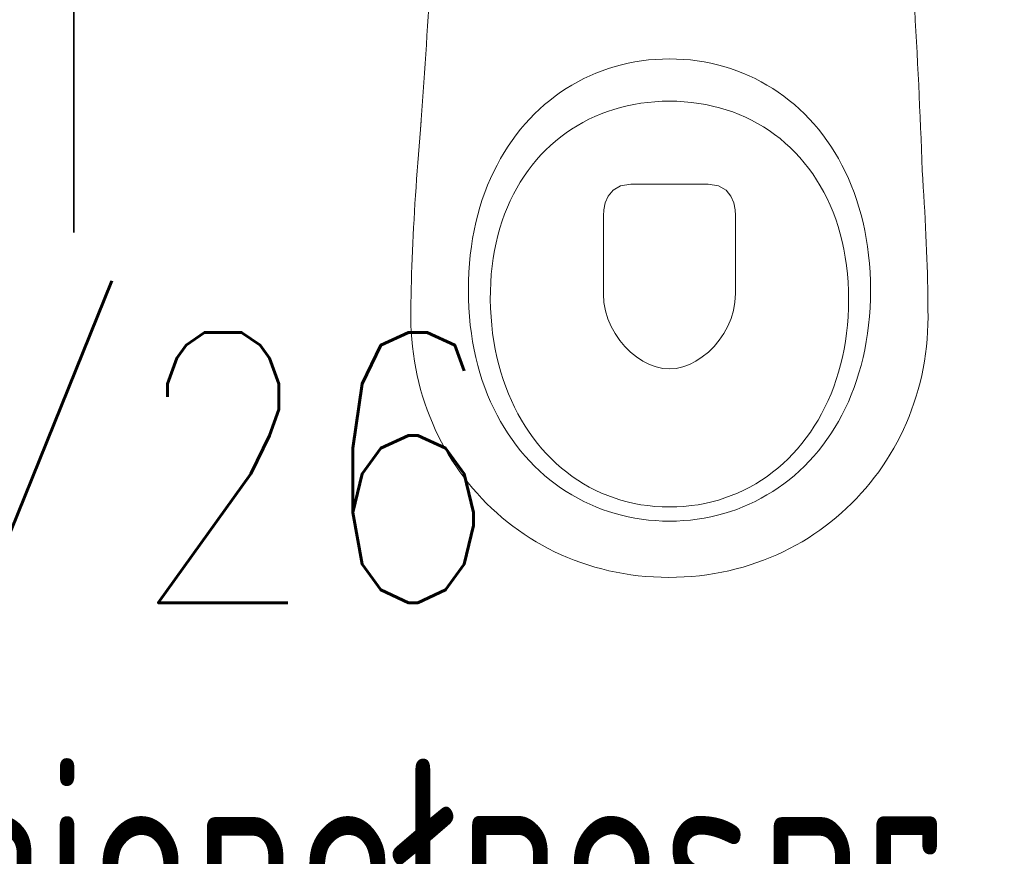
# Model space of a CAD drawing. Header units: inches. Extents: x 27484 to 71626, y -45113 to 39.
# Tile 106 of 256: x 34694 to 34762, y -31892 to -31834. Entities that reach past the tile are written whole.
import ezdxf
from ezdxf.enums import TextEntityAlignment as Align

# ---------------------------------------------------------------- set-up
doc = ezdxf.new("R2010")
doc.units = ezdxf.units.IN
doc.header["$LTSCALE"] = 50
doc.header["$MEASUREMENT"] = 0
doc.layers.add('A-ARMATURA', color=45, linetype='Continuous', lineweight=5)
doc.layers.add('R-MET-OKN', color=7, linetype='Continuous', lineweight=35)
for name, color, linetype in [('R-MET-POM-OPIS', 7, 'Continuous'), ('R-MET-POM-OPIS-NR', 2, 'Continuous'), ('R-MET-POM-OPIS-POM', 7, 'Continuous')]:
    doc.layers.add(name, color=color, linetype=linetype)
doc.styles.add('MET_POM', font='simplex.shx')

# ---------------------------------------------------------------- blocks, each defined once
blk = doc.blocks.new('A$C04280096')
at = {"layer": 'A-ARMATURA'}
for p, q in [((-37.89, -314.45), (-42.38, -315.84)), ((-33.34, -313.23), (-37.89, -314.45)), ((-28.73, -312.16), (-33.34, -313.23)), ((-24.06, -311.25), (-28.73, -312.16)), ((-19.35, -310.5), (-24.06, -311.25)), ((-14.58, -309.92), (-19.35, -310.5)), ((-9.76, -309.5), (-14.58, -309.92)), ((-4.9, -309.25), (-9.76, -309.5)), ((0, -309.16), (-4.9, -309.25)), ((4.9, -309.25), (0, -309.16)), ((9.76, -309.5), (4.9, -309.25)), ((14.58, -309.92), (9.76, -309.5)), ((19.35, -310.5), (14.58, -309.92)), ((24.06, -311.25), (19.35, -310.5)), ((28.73, -312.16), (24.06, -311.25)), ((33.34, -313.23), (28.73, -312.16)), ((37.89, -314.45), (33.34, -313.23)), ((42.38, -315.84), (37.89, -314.45)), ((-55.46, -320.92), (-59.68, -322.92)), ((-51.17, -319.07), (-55.46, -320.92)), ((-46.81, -317.38), (-51.17, -319.07)), ((-42.38, -315.84), (-46.81, -317.38)), ((46.81, -317.38), (42.38, -315.84)), ((51.17, -319.07), (46.81, -317.38)), ((55.46, -320.92), (51.17, -319.07)), ((59.68, -322.92), (55.46, -320.92)), ((-67.89, -327.36), (-71.87, -329.8)), ((-63.82, -325.07), (-67.89, -327.36)), ((-59.68, -322.92), (-63.82, -325.07)), ((63.82, -325.07), (59.68, -322.92)), ((67.89, -327.36), (63.82, -325.07)), ((71.87, -329.8), (67.89, -327.36)), ((-79.59, -335.12), (-83.31, -338)), ((-75.77, -332.39), (-79.59, -335.12)), ((-71.87, -329.8), (-75.77, -332.39)), ((75.77, -332.39), (71.87, -329.8)), ((79.59, -335.12), (75.77, -332.39)), ((83.31, -338), (79.59, -335.12)), ((-86.95, -341.01), (-90.49, -344.16)), ((-83.31, -338), (-86.95, -341.01)), ((-29.43, -341.81), (-34.09, -342.96)), ((-24.7, -340.84), (-29.43, -341.81)), ((-19.9, -340.03), (-24.7, -340.84)), ((-15.02, -339.41), (-19.9, -340.03)), ((-10.08, -338.96), (-15.02, -339.41)), ((-5.07, -338.68), (-10.08, -338.96)), ((0, -338.59), (-5.07, -338.68)), ((5.19, -338.69), (0, -338.59)), ((10.32, -338.97), (5.19, -338.69)), ((15.37, -339.45), (10.32, -338.97)), ((20.35, -340.1), (15.37, -339.45)), ((25.25, -340.95), (20.35, -340.1)), ((30.07, -341.97), (25.25, -340.95)), ((34.81, -343.17), (30.07, -341.97)), ((86.95, -341.01), (83.31, -338)), ((90.49, -344.16), (86.95, -341.01)), ((-93.93, -347.45), (-97.27, -350.88)), ((-90.49, -344.16), (-93.93, -347.45)), ((-51.87, -349.23), (-56.1, -351.2)), ((-47.56, -347.41), (-51.87, -349.23)), ((-43.15, -345.76), (-47.56, -347.41)), ((-38.66, -344.28), (-43.15, -345.76)), ((-34.09, -342.96), (-38.66, -344.28)), ((39.46, -344.55), (34.81, -343.17)), ((44.03, -346.11), (39.46, -344.55)), ((48.5, -347.84), (44.03, -346.11)), ((52.88, -349.74), (48.5, -347.84)), ((93.93, -347.45), (90.49, -344.16)), ((97.27, -350.88), (93.93, -347.45)), ((-173.36, -358.21), (-172.87, -352.37)), ((-100.5, -354.44), (-103.63, -358.14)), ((-97.27, -350.88), (-100.5, -354.44)), ((-64.25, -355.64), (-68.18, -358.09)), ((-60.22, -353.34), (-64.25, -355.64)), ((-56.1, -351.2), (-60.22, -353.34)), ((57.15, -351.81), (52.88, -349.74)), ((61.33, -354.05), (57.15, -351.81)), ((65.4, -356.46), (61.33, -354.05)), ((100.5, -354.44), (97.27, -350.88)), ((103.63, -358.14), (100.5, -354.44)), ((-173.83, -364.03), (-173.36, -358.21)), ((-106.66, -361.96), (-109.57, -365.92)), ((-103.63, -358.14), (-106.66, -361.96)), ((-72.01, -360.7), (-75.72, -363.46)), ((-68.18, -358.09), (-72.01, -360.7)), ((69.37, -359.03), (65.4, -356.46)), ((73.22, -361.76), (69.37, -359.03)), ((76.96, -364.64), (73.22, -361.76)), ((106.66, -361.96), (103.63, -358.14)), ((109.57, -365.92), (106.66, -361.96)), ((-174.74, -375.62), (-174.29, -369.84)), ((-174.29, -369.84), (-173.83, -364.03)), ((-112.36, -370), (-115.04, -374.21)), ((-109.57, -365.92), (-112.36, -370)), ((-82.82, -369.43), (-86.19, -372.63)), ((-79.33, -366.37), (-82.82, -369.43)), ((-75.72, -363.46), (-79.33, -366.37)), ((80.59, -367.69), (76.96, -364.64)), ((84.09, -370.89), (80.59, -367.69)), ((112.36, -370), (109.57, -365.92)), ((115.04, -374.21), (112.36, -370)), ((-175.17, -381.39), (-174.74, -375.62)), ((-115.04, -374.21), (-117.6, -378.55)), ((-89.45, -375.99), (-92.58, -379.48)), ((-86.19, -372.63), (-89.45, -375.99)), ((87.47, -374.25), (84.09, -370.89)), ((90.73, -377.76), (87.47, -374.25)), ((117.6, -378.55), (115.04, -374.21)), ((-175.6, -387.13), (-175.17, -381.39)), ((-120.03, -383.01), (-122.34, -387.59)), ((-117.6, -378.55), (-120.03, -383.01)), ((-95.59, -383.12), (-98.46, -386.9)), ((-92.58, -379.48), (-95.59, -383.12)), ((93.86, -381.42), (90.73, -377.76)), ((96.85, -385.22), (93.86, -381.42)), ((120.03, -383.01), (117.6, -378.55)), ((122.34, -387.59), (120.03, -383.01)), ((-176, -392.84), (-175.6, -387.13)), ((-122.34, -387.59), (-124.52, -392.3)), ((-98.46, -386.9), (-101.21, -390.81)), ((99.71, -389.17), (96.85, -385.22)), ((102.43, -393.27), (99.71, -389.17)), ((124.52, -392.3), (122.34, -387.59)), ((175.96, -386.92), (176.34, -392.64)), ((-176.4, -398.53), (-176, -392.84)), ((-126.57, -397.12), (-128.49, -402.06)), ((-124.52, -392.3), (-126.57, -397.12)), ((-103.82, -394.86), (-106.29, -399.05)), ((-101.21, -390.81), (-103.82, -394.86)), ((-26.84, -396.45), (-34.11, -397.56)), ((-2.06, -396.45), (-26.84, -396.45)), ((26.95, -396.45), (-2.06, -396.45)), ((34.23, -397.56), (26.95, -396.45)), ((105.01, -397.5), (102.43, -393.27)), ((126.57, -397.12), (124.52, -392.3)), ((128.49, -402.06), (126.57, -397.12)), ((176.34, -392.64), (176.7, -398.34)), ((-177.13, -409.8), (-176.77, -404.18)), ((-176.77, -404.18), (-176.4, -398.53)), ((-128.49, -402.06), (-130.27, -407.12)), ((-108.62, -403.37), (-110.8, -407.82)), ((-106.29, -399.05), (-108.62, -403.37)), ((-39.28, -400.49), (-42.7, -404.65)), ((-34.11, -397.56), (-39.28, -400.49)), ((39.4, -400.49), (34.23, -397.56)), ((42.81, -404.62), (39.4, -400.49)), ((107.45, -401.88), (105.01, -397.5)), ((109.74, -406.39), (107.45, -401.88)), ((130.27, -407.12), (128.49, -402.06)), ((176.7, -398.34), (177.04, -404.01)), ((177.04, -404.01), (177.37, -409.64)), ((-177.47, -415.39), (-177.13, -409.8)), ((-130.27, -407.12), (-131.9, -412.29)), ((-110.8, -407.82), (-112.84, -412.39)), ((-44.69, -409.42), (-45.63, -414.21)), ((-42.7, -404.65), (-44.69, -409.42)), ((44.81, -409.36), (42.81, -404.62)), ((45.75, -414.09), (44.81, -409.36)), ((111.87, -411.04), (109.74, -406.39)), ((113.86, -415.82), (111.87, -411.04)), ((131.9, -412.29), (130.27, -407.12)), ((177.37, -409.64), (177.68, -415.24)), ((-177.79, -420.94), (-177.47, -415.39)), ((-133.4, -417.57), (-134.75, -422.97)), ((-131.9, -412.29), (-133.4, -417.57)), ((-114.73, -417.1), (-116.46, -421.93)), ((-112.84, -412.39), (-114.73, -417.1)), ((-45.63, -414.21), (-45.84, -418.41)), ((45.97, -418.21), (45.75, -414.09)), ((115.69, -420.74), (113.86, -415.82)), ((133.4, -417.57), (131.9, -412.29)), ((134.75, -422.97), (133.4, -417.57)), ((177.68, -415.24), (177.98, -420.8)), ((-178.1, -426.45), (-177.79, -420.94)), ((-134.75, -422.97), (-135.95, -428.48)), ((-116.46, -421.93), (-118.04, -426.88)), ((-45.84, -418.41), (-45.97, -472.78)), ((45.97, -472.5), (45.97, -418.21)), ((117.36, -425.78), (115.69, -420.74)), ((135.95, -428.48), (134.75, -422.97)), ((177.98, -420.8), (178.26, -426.32)), ((-178.38, -431.91), (-178.1, -426.45)), ((-135.95, -428.48), (-137, -434.1)), ((-118.04, -426.88), (-119.46, -431.95)), ((118.86, -430.95), (117.36, -425.78)), ((120.2, -436.25), (118.86, -430.95)), ((137, -434.1), (135.95, -428.48)), ((178.26, -426.32), (178.52, -431.8)), ((-178.89, -442.71), (-178.64, -437.34)), ((-178.64, -437.34), (-178.38, -431.91)), ((-137, -434.1), (-137.9, -439.82)), ((-120.71, -437.15), (-121.8, -442.46)), ((-119.46, -431.95), (-120.71, -437.15)), ((121.37, -441.67), (120.2, -436.25)), ((137.9, -439.82), (137, -434.1)), ((178.52, -431.8), (178.76, -437.24)), ((178.76, -437.24), (178.98, -442.63)), ((-179.1, -448.04), (-178.89, -442.71)), ((-137.9, -439.82), (-138.64, -445.65)), ((-121.8, -442.46), (-122.72, -447.88)), ((122.37, -447.21), (121.37, -441.67)), ((138.64, -445.65), (137.9, -439.82)), ((178.98, -442.63), (179.18, -447.97)), ((-179.3, -453.32), (-179.1, -448.04)), ((-139.22, -451.58), (-139.64, -457.62)), ((-138.64, -445.65), (-139.22, -451.58)), ((-122.72, -447.88), (-123.47, -453.42)), ((123.2, -452.88), (122.37, -447.21)), ((139.22, -451.58), (138.64, -445.65)), ((139.64, -457.62), (139.22, -451.58)), ((179.18, -447.97), (179.36, -453.26)), ((-179.62, -463.72), (-179.47, -458.55)), ((-179.47, -458.55), (-179.3, -453.32)), ((-139.64, -457.62), (-139.89, -463.76)), ((-124.05, -459.07), (-124.44, -464.83)), ((-123.47, -453.42), (-124.05, -459.07)), ((123.84, -458.66), (123.2, -452.88)), ((124.31, -464.55), (123.84, -458.66)), ((139.89, -463.76), (139.64, -457.62)), ((179.36, -453.26), (179.52, -458.49)), ((179.52, -458.49), (179.65, -463.67)), ((-179.74, -468.83), (-179.62, -463.72)), ((-139.89, -463.76), (-139.97, -469.99)), ((-124.44, -464.83), (-124.66, -470.71)), ((124.59, -470.56), (124.31, -464.55)), ((139.97, -469.99), (139.89, -463.76)), ((179.65, -463.67), (179.76, -468.8)), ((-179.84, -473.89), (-179.74, -468.83)), ((-139.97, -469.99), (-139.89, -476.23)), ((-139.97, -469.99), (-139.97, -469.99)), ((-124.66, -470.71), (-124.69, -476.68)), ((-45.97, -472.78), (-45.58, -478.69)), ((45.6, -478.45), (45.97, -472.5)), ((45.97, -472.5), (45.97, -472.5)), ((124.69, -476.68), (124.59, -470.56)), ((139.89, -476.23), (139.97, -469.99)), ((139.97, -469.99), (139.97, -469.99)), ((179.76, -468.8), (179.85, -473.86)), ((-179.95, -483.81), (-179.91, -478.88)), ((-179.91, -478.88), (-179.84, -473.89)), ((-139.89, -476.23), (-139.64, -482.37)), ((-124.69, -476.68), (-124.54, -482.67)), ((-124.69, -476.68), (-124.69, -476.68)), ((-45.58, -478.69), (-44.5, -484.45)), ((44.55, -484.25), (45.6, -478.45)), ((124.6, -482.67), (124.69, -476.68)), ((124.69, -476.68), (124.69, -476.68)), ((139.64, -482.37), (139.89, -476.23)), ((179.85, -473.86), (179.92, -478.86)), ((179.92, -478.86), (179.95, -483.8)), ((-179.97, -488.67), (-179.95, -483.81)), ((-139.64, -482.37), (-139.22, -488.41)), ((-124.54, -482.67), (-124.21, -488.57)), ((-44.5, -484.45), (-42.8, -490)), ((42.86, -489.83), (44.55, -484.25)), ((124.33, -488.57), (124.6, -482.67)), ((139.22, -488.41), (139.64, -482.37)), ((179.95, -483.8), (179.97, -488.67)), ((-179.9, -493.91), (-179.97, -488.67)), ((-139.22, -488.41), (-138.64, -494.34)), ((-124.21, -488.57), (-123.72, -494.38)), ((-42.8, -490), (-40.54, -495.31)), ((40.6, -495.17), (42.86, -489.83)), ((123.88, -494.38), (124.33, -488.57)), ((138.64, -494.34), (139.22, -488.41)), ((179.97, -488.67), (179.9, -493.91)), ((-179.69, -499.11), (-179.9, -493.91)), ((-179.34, -504.28), (-179.69, -499.11)), ((-138.64, -494.34), (-137.9, -500.17)), ((-137.9, -500.17), (-137, -505.89)), ((-123.72, -494.38), (-123.06, -500.1)), ((-123.06, -500.1), (-122.24, -505.72)), ((-40.54, -495.31), (-37.77, -500.33)), ((34.62, -504.92), (37.83, -500.22)), ((37.83, -500.22), (40.6, -495.17)), ((122.48, -505.72), (123.27, -500.1)), ((123.27, -500.1), (123.88, -494.38)), ((137, -505.89), (137.9, -500.17)), ((137.9, -500.17), (138.64, -494.34)), ((179.69, -499.11), (179.33, -504.28)), ((179.9, -493.91), (179.69, -499.11)), ((-178.86, -509.4), (-179.34, -504.28)), ((-137, -505.89), (-135.95, -511.51)), ((-122.24, -505.72), (-121.25, -511.25)), ((-37.77, -500.33), (-34.56, -505.01)), ((-34.56, -505.01), (-30.96, -509.31)), ((31.01, -509.24), (34.62, -504.92)), ((121.53, -511.25), (122.48, -505.72)), ((135.95, -511.51), (137, -505.89)), ((179.33, -504.28), (178.85, -509.4)), ((-178.24, -514.48), (-178.86, -509.4)), ((-135.95, -511.51), (-134.75, -517.02)), ((-121.25, -511.25), (-120.1, -516.68)), ((-30.96, -509.31), (-27.04, -513.18)), ((-27.04, -513.18), (-22.85, -516.58)), ((22.88, -516.55), (27.08, -513.13)), ((27.08, -513.13), (31.01, -509.24)), ((120.41, -516.68), (121.53, -511.25)), ((134.75, -517.02), (135.95, -511.51)), ((178.85, -509.4), (178.22, -514.48)), ((-177.49, -519.52), (-178.24, -514.48)), ((-176.61, -524.51), (-177.49, -519.52)), ((-134.75, -517.02), (-133.4, -522.41)), ((-120.1, -516.68), (-118.8, -522)), ((-22.85, -516.58), (-18.45, -519.47)), ((-18.45, -519.47), (-13.91, -521.79)), ((13.92, -521.78), (18.47, -519.45)), ((18.47, -519.45), (22.88, -516.55)), ((119.13, -522), (120.41, -516.68)), ((133.4, -522.41), (134.75, -517.02)), ((177.46, -519.52), (176.57, -524.51)), ((178.22, -514.48), (177.46, -519.52)), ((-175.6, -529.45), (-176.61, -524.51)), ((-133.4, -522.41), (-131.9, -527.7)), ((-131.9, -527.7), (-130.27, -532.87)), ((-118.8, -522), (-117.34, -527.21)), ((-117.34, -527.21), (-115.73, -532.32)), ((-13.91, -521.79), (-9.28, -523.5)), ((-9.28, -523.5), (-4.62, -524.57)), ((-4.62, -524.57), (0, -524.93)), ((0, -524.93), (4.62, -524.56)), ((4.62, -524.56), (9.29, -523.5)), ((9.29, -523.5), (13.92, -521.78)), ((116.1, -532.32), (117.69, -527.21)), ((117.69, -527.21), (119.13, -522)), ((130.27, -532.87), (131.9, -527.7)), ((131.9, -527.7), (133.4, -522.41)), ((176.57, -524.51), (175.55, -529.45)), ((-174.46, -534.34), (-175.6, -529.45)), ((-173.19, -539.18), (-174.46, -534.34)), ((-130.27, -532.87), (-128.49, -537.93)), ((-115.73, -532.32), (-113.97, -537.32)), ((114.35, -537.32), (116.1, -532.32)), ((128.49, -537.93), (130.27, -532.87)), ((174.4, -534.34), (173.12, -539.18)), ((175.55, -529.45), (174.4, -534.34)), ((-171.8, -543.97), (-173.19, -539.18)), ((-128.49, -537.93), (-126.57, -542.87)), ((-113.97, -537.32), (-112.07, -542.2)), ((112.46, -542.2), (114.35, -537.32)), ((126.57, -542.87), (128.49, -537.93)), ((173.12, -539.18), (171.72, -543.97)), ((-170.29, -548.7), (-171.8, -543.97)), ((-126.57, -542.87), (-124.52, -547.69)), ((-124.52, -547.69), (-122.34, -552.4)), ((-112.07, -542.2), (-110.02, -546.96)), ((-110.02, -546.96), (-107.83, -551.6)), ((108.23, -551.6), (110.41, -546.96)), ((110.41, -546.96), (112.46, -542.2)), ((122.34, -552.4), (124.52, -547.69)), ((124.52, -547.69), (126.57, -542.87)), ((171.72, -543.97), (170.19, -548.7)), ((-168.66, -553.37), (-170.29, -548.7)), ((-166.9, -557.98), (-168.66, -553.37)), ((-122.34, -552.4), (-120.03, -556.98)), ((-107.83, -551.6), (-105.51, -556.12)), ((105.9, -556.12), (108.23, -551.6)), ((120.03, -556.98), (122.34, -552.4)), ((168.54, -553.37), (166.77, -557.98)), ((170.19, -548.7), (168.54, -553.37)), ((-165.03, -562.53), (-166.9, -557.98)), ((-120.03, -556.98), (-117.6, -561.44)), ((-117.6, -561.44), (-115.04, -565.77)), ((-105.51, -556.12), (-103.04, -560.51)), ((-103.04, -560.51), (-100.45, -564.77)), ((100.83, -564.77), (103.43, -560.51)), ((103.43, -560.51), (105.9, -556.12)), ((115.04, -565.77), (117.6, -561.44)), ((117.6, -561.44), (120.03, -556.98)), ((166.77, -557.98), (164.88, -562.53)), ((-163.04, -567.01), (-165.03, -562.53)), ((-160.93, -571.42), (-163.04, -567.01)), ((-115.04, -565.77), (-112.36, -569.99)), ((-100.45, -564.77), (-97.72, -568.9)), ((98.09, -568.9), (100.83, -564.77)), ((112.36, -569.99), (115.04, -565.77)), ((162.87, -567.01), (160.75, -571.42)), ((164.88, -562.53), (162.87, -567.01)), ((-158.71, -575.77), (-160.93, -571.42)), ((-112.36, -569.99), (-109.57, -574.07)), ((-109.57, -574.07), (-106.66, -578.03)), ((-97.72, -568.9), (-94.87, -572.9)), ((-94.87, -572.9), (-91.89, -576.75)), ((92.23, -576.75), (95.23, -572.9)), ((95.23, -572.9), (98.09, -568.9)), ((106.66, -578.03), (109.57, -574.07)), ((109.57, -574.07), (112.36, -569.99)), ((160.75, -571.42), (158.51, -575.77)), ((-156.38, -580.05), (-158.71, -575.77)), ((-153.94, -584.25), (-156.38, -580.05)), ((-106.66, -578.03), (-103.63, -581.85)), ((-103.63, -581.85), (-100.5, -585.55)), ((-91.89, -576.75), (-88.79, -580.47)), ((-88.79, -580.47), (-85.56, -584.04)), ((85.88, -584.04), (89.12, -580.47)), ((89.12, -580.47), (92.23, -576.75)), ((100.5, -585.55), (103.63, -581.85)), ((103.63, -581.85), (106.66, -578.03)), ((156.16, -580.05), (153.69, -584.25)), ((158.51, -575.77), (156.16, -580.05)), ((-151.39, -588.38), (-153.94, -584.25)), ((-148.73, -592.43), (-151.39, -588.38)), ((-100.5, -585.55), (-97.27, -589.11)), ((-97.27, -589.11), (-93.93, -592.53)), ((-85.56, -584.04), (-82.22, -587.47)), ((-82.22, -587.47), (-78.77, -590.75)), ((79.05, -590.75), (82.52, -587.47)), ((82.52, -587.47), (85.88, -584.04)), ((93.93, -592.53), (97.27, -589.11)), ((97.27, -589.11), (100.5, -585.55)), ((151.12, -588.38), (148.44, -592.43)), ((153.69, -584.25), (151.12, -588.38)), ((-145.96, -596.41), (-148.73, -592.43)), ((-93.93, -592.53), (-90.49, -595.82)), ((-90.49, -595.82), (-86.95, -598.98)), ((-78.77, -590.75), (-75.2, -593.87)), ((-75.2, -593.87), (-71.53, -596.84)), ((71.77, -596.84), (75.46, -593.87)), ((75.46, -593.87), (79.05, -590.75)), ((86.95, -598.98), (90.49, -595.82)), ((90.49, -595.82), (93.93, -592.53)), ((148.44, -592.43), (145.66, -596.41)), ((-143.09, -600.3), (-145.96, -596.41)), ((-140.12, -604.11), (-143.09, -600.3)), ((-86.95, -598.98), (-83.31, -601.99)), ((-83.31, -601.99), (-79.59, -604.86)), ((-71.53, -596.84), (-67.75, -599.66)), ((-67.75, -599.66), (-63.86, -602.31)), ((-63.86, -602.31), (-59.87, -604.8)), ((60.05, -604.8), (64.06, -602.31)), ((64.06, -602.31), (67.96, -599.66)), ((67.96, -599.66), (71.77, -596.84)), ((79.59, -604.86), (83.31, -601.99)), ((83.31, -601.99), (86.95, -598.98)), ((142.77, -600.3), (139.77, -604.11)), ((145.66, -596.41), (142.77, -600.3)), ((-137.05, -607.83), (-140.12, -604.11)), ((-133.88, -611.47), (-137.05, -607.83)), ((-79.59, -604.86), (-75.77, -607.6)), ((-75.77, -607.6), (-71.87, -610.18)), ((-59.87, -604.8), (-55.79, -607.12)), ((-55.79, -607.12), (-51.6, -609.27)), ((-51.6, -609.27), (-47.33, -611.25)), ((47.44, -611.25), (51.74, -609.27)), ((51.74, -609.27), (55.94, -607.12)), ((55.94, -607.12), (60.05, -604.8)), ((71.87, -610.18), (75.77, -607.6)), ((75.77, -607.6), (79.59, -604.86)), ((136.68, -607.83), (133.49, -611.47)), ((139.77, -604.11), (136.68, -607.83)), ((-130.61, -615.02), (-133.88, -611.47)), ((-127.25, -618.47), (-130.61, -615.02)), ((-71.87, -610.18), (-67.89, -612.63)), ((-67.89, -612.63), (-63.82, -614.92)), ((-63.82, -614.92), (-59.68, -617.07)), ((-47.33, -611.25), (-42.96, -613.06)), ((-42.96, -613.06), (-38.51, -614.68)), ((-38.51, -614.68), (-33.96, -616.13)), ((-33.96, -616.13), (-29.34, -617.39)), ((29.39, -617.39), (34.03, -616.13)), ((34.03, -616.13), (38.58, -614.68)), ((38.58, -614.68), (43.06, -613.06)), ((43.06, -613.06), (47.44, -611.25)), ((59.68, -617.07), (63.82, -614.92)), ((63.82, -614.92), (67.89, -612.63)), ((67.89, -612.63), (71.87, -610.18)), ((130.19, -615.02), (126.81, -618.47)), ((133.49, -611.47), (130.19, -615.02)), ((-123.79, -621.84), (-127.25, -618.47)), ((-120.23, -625.1), (-123.79, -621.84)), ((-59.68, -617.07), (-55.46, -619.07)), ((-55.46, -619.07), (-51.17, -620.92)), ((-51.17, -620.92), (-46.81, -622.61)), ((-46.81, -622.61), (-42.38, -624.15)), ((-29.34, -617.39), (-24.64, -618.47)), ((-24.64, -618.47), (-19.85, -619.36)), ((-19.85, -619.36), (-15, -620.05)), ((-15, -620.05), (-10.07, -620.55)), ((-10.07, -620.55), (-5.07, -620.85)), ((-5.07, -620.85), (0, -620.96)), ((0, -620.96), (5.07, -620.85)), ((0, -620.96), (0, -620.96)), ((5.07, -620.85), (10.07, -620.55)), ((10.07, -620.55), (15.01, -620.05)), ((15.01, -620.05), (19.88, -619.36)), ((19.88, -619.36), (24.67, -618.47)), ((24.67, -618.47), (29.39, -617.39)), ((42.38, -624.15), (46.81, -622.61)), ((46.81, -622.61), (51.17, -620.92)), ((51.17, -620.92), (55.46, -619.07)), ((55.46, -619.07), (59.68, -617.07)), ((123.32, -621.84), (119.75, -625.1)), ((126.81, -618.47), (123.32, -621.84)), ((-116.59, -628.27), (-120.23, -625.1)), ((-112.85, -631.35), (-116.59, -628.27)), ((-42.38, -624.15), (-37.89, -625.53)), ((-37.89, -625.53), (-33.34, -626.76)), ((-33.34, -626.76), (-28.73, -627.83)), ((-28.73, -627.83), (-24.06, -628.74)), ((-24.06, -628.74), (-19.35, -629.49)), ((-19.35, -629.49), (-14.58, -630.07)), ((-14.58, -630.07), (-9.76, -630.49)), ((-9.76, -630.49), (-4.9, -630.74)), ((4.9, -630.74), (9.76, -630.49)), ((9.76, -630.49), (14.58, -630.07)), ((14.58, -630.07), (19.35, -629.49)), ((19.35, -629.49), (24.06, -628.74)), ((24.06, -628.74), (28.73, -627.83)), ((28.73, -627.83), (33.34, -626.76)), ((33.34, -626.76), (37.89, -625.53)), ((37.89, -625.53), (42.38, -624.15)), ((116.08, -628.27), (112.33, -631.35)), ((119.75, -625.1), (116.08, -628.27)), ((-109.03, -634.32), (-112.85, -631.35)), ((-105.12, -637.18), (-109.03, -634.32)), ((-101.13, -639.94), (-105.12, -637.18)), ((-4.9, -630.74), (0, -630.82)), ((0, -630.82), (4.9, -630.74)), ((0, -630.82), (0, -630.82)), ((104.55, -637.18), (100.53, -639.94)), ((108.48, -634.32), (104.55, -637.18)), ((112.33, -631.35), (108.48, -634.32)), ((-97.05, -642.6), (-101.13, -639.94)), ((-92.89, -645.14), (-97.05, -642.6)), ((96.44, -642.6), (92.26, -645.14)), ((100.53, -639.94), (96.44, -642.6)), ((-88.65, -647.58), (-92.89, -645.14)), ((-84.33, -649.89), (-88.65, -647.58)), ((-79.94, -652.1), (-84.33, -649.89)), ((83.66, -649.89), (79.25, -652.1)), ((88, -647.58), (83.66, -649.89)), ((92.26, -645.14), (88, -647.58)), ((-75.47, -654.18), (-79.94, -652.1)), ((-70.92, -656.15), (-75.47, -654.18)), ((-66.31, -657.99), (-70.92, -656.15)), ((70.2, -656.15), (65.56, -657.99)), ((74.76, -654.18), (70.2, -656.15)), ((79.25, -652.1), (74.76, -654.18)), ((-61.62, -659.71), (-66.31, -657.99)), ((-56.86, -661.31), (-61.62, -659.71)), ((-52.04, -662.77), (-56.86, -661.31)), ((-47.15, -664.11), (-52.04, -662.77)), ((-42.19, -665.32), (-47.15, -664.11)), ((46.35, -664.11), (41.38, -665.32)), ((51.25, -662.77), (46.35, -664.11)), ((56.09, -661.31), (51.25, -662.77)), ((60.86, -659.71), (56.09, -661.31)), ((65.56, -657.99), (60.86, -659.71)), ((-37.17, -666.39), (-42.19, -665.32)), ((-32.1, -667.32), (-37.17, -666.39)), ((-26.96, -668.12), (-32.1, -667.32)), ((-21.76, -668.77), (-26.96, -668.12)), ((-16.51, -669.29), (-21.76, -668.77)), ((-11.2, -669.66), (-16.51, -669.29)), ((-5.84, -669.88), (-11.2, -669.66)), ((-0.43, -669.95), (-5.84, -669.88)), ((4.98, -669.88), (-0.43, -669.95)), ((10.35, -669.66), (4.98, -669.88)), ((15.66, -669.29), (10.35, -669.66)), ((20.92, -668.77), (15.66, -669.29)), ((26.12, -668.12), (20.92, -668.77)), ((31.26, -667.32), (26.12, -668.12)), ((36.35, -666.39), (31.26, -667.32)), ((41.38, -665.32), (36.35, -666.39))]:
    blk.add_line(p, q, dxfattribs=at)
at = {"layer": 'A-ARMATURA', "linetype": 'Continuous'}
for centre, radius, start, end in [((-8576.26, 264.4), 8425.94, 355.762455, 357.188478), ((-5010.96, -574.67), 5190.32, 2.07305, 4.71198)]:
    blk.add_arc(centre, radius, start, end, dxfattribs=at)
blk = doc.blocks.new('MPOM0239')
at = {"layer": 'R-MET-POM-OPIS', "style": 'MET_POM', "width": 0.7}
for tag, p in [('POS', (0, -0.225)), ('ARE', (0, -0.4898))]:
    blk.add_attdef(tag, text='', height=0.2, dxfattribs=at).set_placement(p, align=Align.CENTER)
at = {"layer": 'R-MET-POM-OPIS', "style": 'MET_POM', "width": 0.7, "flags": 1}
blk.add_attdef('UNI', (0.2464, -0.4898), '', height=0.2, dxfattribs=at)
at = {"layer": 'R-MET-POM-OPIS-NR', "style": 'MET_POM', "width": 0.8}
blk.add_attdef('NR', text='', height=0.2, dxfattribs=at).set_placement((-0.0028, 0.269), align=Align.CENTER)
at = {"layer": 'R-MET-POM-OPIS-POM', "style": 'MET_POM', "width": 0.7}
blk.add_attdef('POM', text='', height=0.2, dxfattribs=at).set_placement((0, 0.0223), align=Align.CENTER)

msp = doc.modelspace()

# ---------------------------------------------------------------- linework, layer by layer
at = {"layer": 'R-MET-OKN'}
msp.add_line((34697.48246, -31769.06607), (34697.48246, -31849.06607), dxfattribs=at)

# ---------------------------------------------------------------- block references
at = {"layer": 'A-ARMATURA', "lineweight": -3, "xscale": 0.09999999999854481, "yscale": 0.09999999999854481, "zscale": 0.09999999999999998, "rotation": 4.585698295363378e-08}
msp.add_blockref('A$C04280096', (34738.94312, -31806.06607), dxfattribs=at)
at = {"layer": 'R-MET-POM-OPIS'}
ref = msp.add_blockref('MPOM0239', (34700.96946, -31900.62324), dxfattribs=dict(at, xscale=67.20000000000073, yscale=67.20000000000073, zscale=67.20000000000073))
ref.add_attrib('NR', '1/26', dxfattribs={"layer": 'R-MET-POM-OPIS-NR', "height": 18.816, "style": 'MET_POM', "width": 0.8}).set_placement((34700.77912, -31874.82699), align=Align.CENTER)
ref.add_attrib('POM', 'wc os. niepełnospr.', dxfattribs={"layer": 'R-MET-POM-OPIS-POM', "height": 13.44, "style": 'MET_POM', "width": 0.7}).set_placement((34700.96946, -31899.12319), align=Align.CENTER)

doc.saveas('drawing.dxf')
